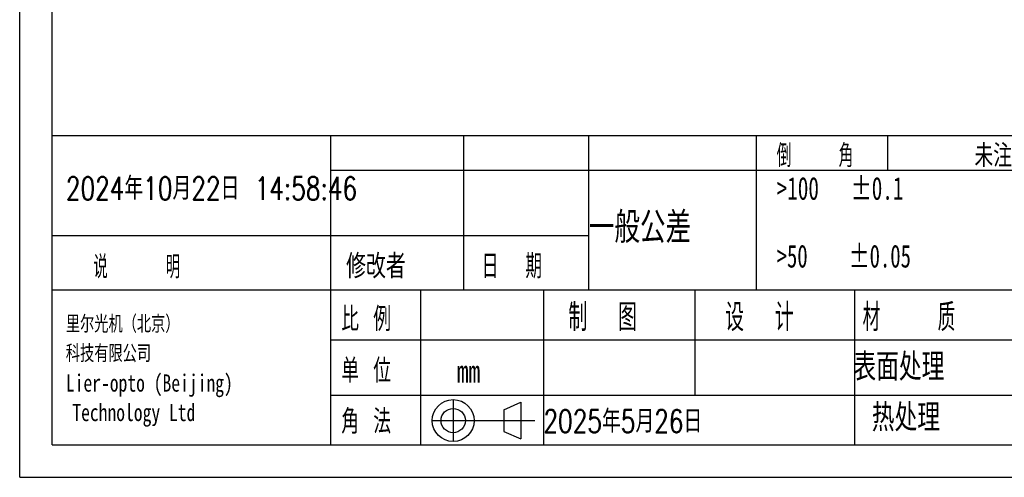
# Model space of a CAD drawing. Header units: millimetres. Extents: x 0 to 297, y 0 to 210.
# Tile 1 of 59: x 0 to 151, y 0 to 70. Entities that reach past the tile are written whole.
import ezdxf

# ---------------------------------------------------------------- set-up
doc = ezdxf.new("R2010")
doc.units = ezdxf.units.MM
doc.layers.add('图层0', color=7, linetype='Continuous', lineweight=25)
doc.styles.add('SLDTEXTSTYLE0', font='TXT', dxfattribs={"width": 0.75, "bigfont": 'bigfont'})
doc.styles.add('SLDTEXTSTYLE1', font='TXT', dxfattribs={"width": 0.75})
doc.styles.add('SLDTEXTSTYLE2', font='TXT', dxfattribs={"width": 0.666667, "bigfont": 'bigfont'})
doc.styles.add('SLDTEXTSTYLE3', font='TXT', dxfattribs={"width": 0.583333, "bigfont": 'bigfont'})
doc.styles.add('SLDTEXTSTYLE4', font='TXT', dxfattribs={"width": 0.681818})
doc.styles.add('SLDTEXTSTYLE5', font='TXT', dxfattribs={"width": 0.666667})
doc.styles.add('SLDTEXTSTYLE8', font='TXT', dxfattribs={"width": 0.625, "bigfont": 'bigfont'})
doc.styles.add('SLDTEXTSTYLE9', font='TXT', dxfattribs={"width": 0.571429, "bigfont": 'bigfont'})

msp = doc.modelspace()

# ---------------------------------------------------------------- linework, layer by layer
at = {"layer": '图层0'}
for p, q in [((0, 0), (0, 210)), ((5, 4.983), (5, 204.983)), ((292, 52.5), (5, 52.5)), ((47.757, 52.5), (47.757, 4.983)), ((68.192, 52.5), (68.192, 28.741)), ((87.378, 52.5), (87.378, 28.741)), ((113.177, 52.5), (113.177, 28.741)), ((133.321, 52.5), (133.321, 47.207)), ((47.757, 47.207), (221.353, 47.207)), ((5, 37.142), (47.757, 37.142)), ((47.757, 37.142), (87.378, 37.142)), ((221.353, 28.741), (5, 28.741)), ((61.596, 28.741), (61.596, 4.983)), ((80.467, 28.741), (80.467, 4.983)), ((103.741, 28.741), (103.741, 12.61)), ((128.274, 28.741), (128.274, 4.983)), ((221.353, 21.063), (47.757, 21.063)), ((47.757, 12.61), (198, 12.61)), ((66.603, 11.936), (66.603, 5.501)), ((74.36, 10.385), (76.988, 11.539)), ((76.988, 11.539), (76.988, 5.898)), ((74.36, 10.385), (74.36, 7.052)), ((63.386, 8.719), (79.167, 8.719)), ((5, 4.983), (292, 4.983)), ((0, 0), (297, 0))]:
    msp.add_line(p, q, dxfattribs=at)
at = {"layer": '图层0', "color": 7, "linetype": 'Continuous', "lineweight": 25}
msp.add_line((74.36, 7.052), (76.988, 5.898), dxfattribs=at)
at = {"layer": '图层0'}
for radius in [3.218, 1.867]:
    msp.add_circle((66.603, 8.719), radius, dxfattribs=at)

# ---------------------------------------------------------------- texts
at = {"layer": '图层0', "attachment_point": 1}
for s, insert, char_height, style in [('倒    角', (116.302, 51.174), 3.5, 'SLDTEXTSTYLE3'), ('未注倒角处均已C0.3倒角之', (146.686, 51.174), 3.5, 'SLDTEXTSTYLE0'), ('2024年10月22日 14:58:46', (7.093, 46.153), 3.5, 'SLDTEXTSTYLE0'), ('>100   ±0.1', (116.302, 46.153), 3.5, 'SLDTEXTSTYLE4'), ('一般公差', (87.447, 40.788), 4.7625, 'SLDTEXTSTYLE0'), ('修改者', (50.147, 34.275), 3.7042, 'SLDTEXTSTYLE0'), ('>50    ±0.05', (116.302, 35.738), 3.5, 'SLDTEXTSTYLE5'), ('说     明', (11.326, 34.076), 3.5, 'SLDTEXTSTYLE9'), ('日  期', (71.016, 34.275), 3.7042, 'SLDTEXTSTYLE8'), ('制  图', (84.297, 26.696), 4.2333, 'SLDTEXTSTYLE8'), ('设  计', (108.378, 26.696), 4.2333, 'SLDTEXTSTYLE8'), ('材    质', (129.511, 26.696), 4.2333, 'SLDTEXTSTYLE3'), ('比 例', (49.417, 26.17), 3.7042, 'SLDTEXTSTYLE2'), ('里尔光机（北京）', (7.093, 24.869), 2.6458, 'SLDTEXTSTYLE0'), ('科技有限公司', (7.093, 20.341), 2.6458, 'SLDTEXTSTYLE0'), ('表面处理', (128.1, 19.095), 4.2333, 'SLDTEXTSTYLE0'), ('单 位', (49.417, 18.22), 3.7042, 'SLDTEXTSTYLE2'), ('mm', (67.175, 18.022), 3.5, 'SLDTEXTSTYLE1'), ('Lier-opto (Beijing)', (7.093, 15.813), 2.64583, 'SLDTEXTSTYLE1'), ('Technology Ltd', (8.085, 11.285), 2.64583, 'SLDTEXTSTYLE1'), ('角 法', (49.417, 10.418), 3.7042, 'SLDTEXTSTYLE2'), ('2025年5月26日', (80.467, 10.363), 3.5, 'SLDTEXTSTYLE0'), ('热处理', (130.923, 11.293), 4.2333, 'SLDTEXTSTYLE0')]:
    msp.add_mtext(s, dxfattribs=dict(at, insert=insert, char_height=char_height, style=style))

doc.saveas('drawing.dxf')
